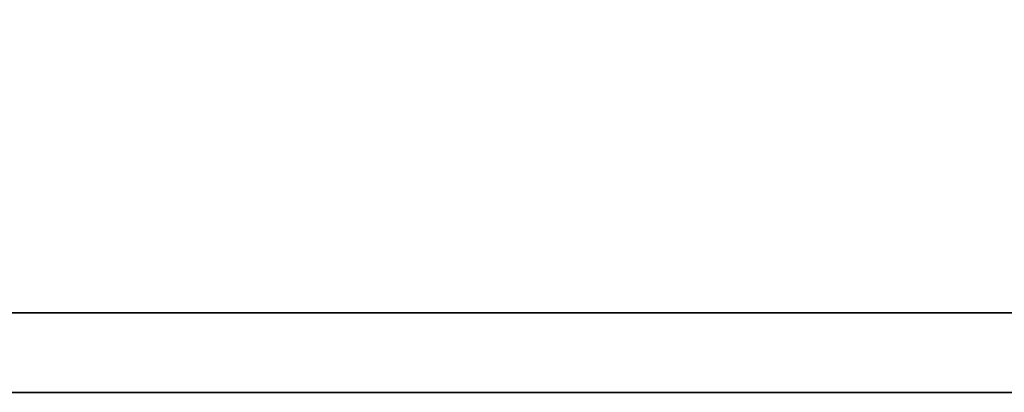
# Model space of a CAD drawing. Header units: millimetres. Extents: x 26 to 332, y -378 to -282.
# Tile 36 of 54: x 261.862 to 263.24, y -350.677 to -350.155. Entities that reach past the tile are written whole.
import ezdxf

# ---------------------------------------------------------------- set-up
doc = ezdxf.new("R2010")
doc.units = ezdxf.units.MM
doc.header["$LTSCALE"] = 0.15
doc.layers.add('DIM', color=4, linetype='CONTINUOUS')
doc.layers.add('layer 1', color=7, linetype='CONTINUOUS')

# ---------------------------------------------------------------- blocks, each defined once
blk = doc.blocks.new('TBI MOTION logo(完整正式版)')
at = {"layer": 'layer 1', "color": 22, "lineweight": 35}
blk.add_open_spline([(75.90875, -9.47875), (75.90875, -9.47875), (75.90875, -12.28625), (75.90875, -12.28625), (75.90875, -12.28625), (75.90875, -12.28625), (75.90875, -12.47875), (75.90875, -12.47875), (75.90875, -12.47875), (75.90875, -12.47875), (75.71625, -12.47875), (75.71625, -12.47875), (75.71625, -12.47875), (75.71625, -12.47875), (-88.32875, -12.47875), (-88.32875, -12.47875), (-88.32875, -12.47875), (-88.32875, -12.47875), (-88.32875, -13.29375), (-88.32875, -13.29375), (-88.32875, -13.29375), (-88.32875, -13.29375), (82.89125, -13.29375), (82.89125, -13.29375), (82.89125, -13.29375), (82.89125, -13.29375), (75.90875, -9.47875), (75.90875, -9.47875)], degree=3, knots=[0, 0, 0, 0, 0.14285714, 0.14285714, 0.14285714, 0.14285715, 0.28571429, 0.28571429, 0.28571429, 0.2857143, 0.42857143, 0.42857143, 0.42857143, 0.42857144, 0.57142857, 0.57142857, 0.57142857, 0.57142858, 0.71428571, 0.71428571, 0.71428571, 0.71428572, 0.85714286, 0.85714286, 0.85714286, 0.85714287, 1, 1, 1, 1], dxfattribs=at)

msp = doc.modelspace()

# ---------------------------------------------------------------- block references
at = {"layer": 'DIM', "color": 0, "xscale": 0.1368257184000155, "yscale": 0.1368257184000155, "zscale": 0.1368257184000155}
msp.add_blockref('TBI MOTION logo(完整正式版)', (259.7903, -348.8579), dxfattribs=at)

doc.saveas('drawing.dxf')
